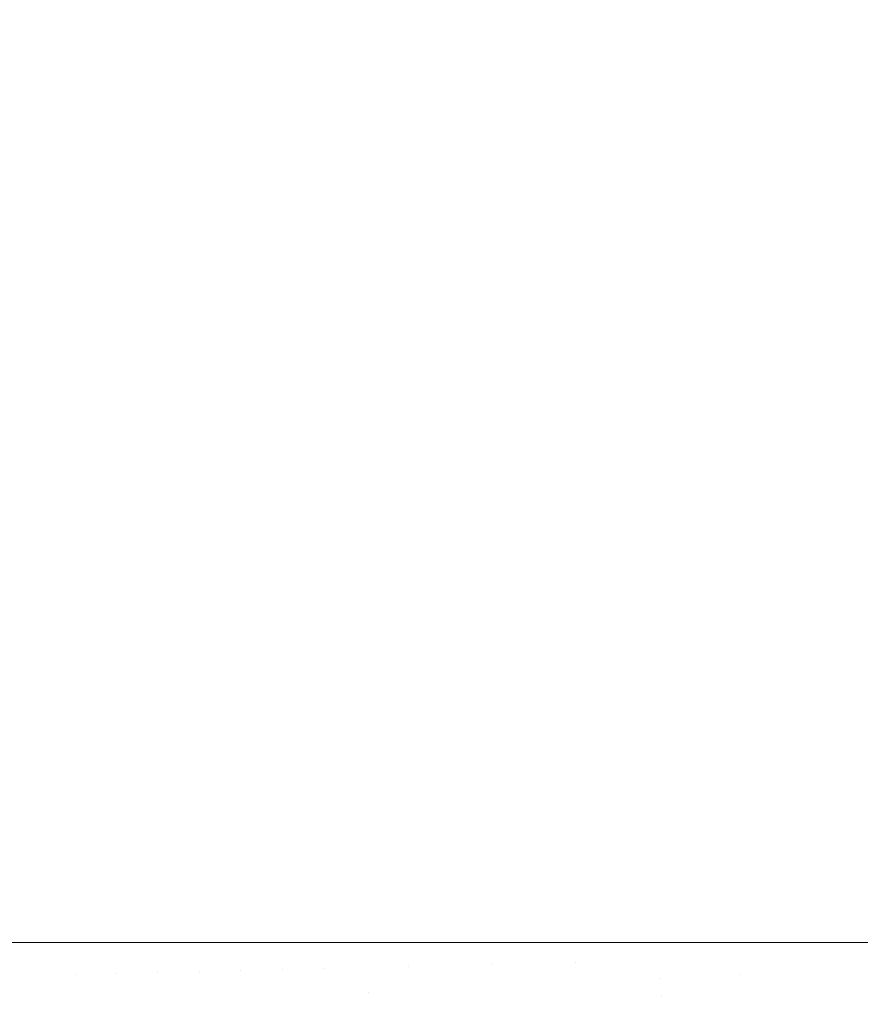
# Model space of a CAD drawing. Header units: centimetres. Extents: x -35.1 to 36.2, y 4.2 to 6.
# Tile 38 of 256: x -35.0476 to -34.9933, y 4.2961 to 4.3597. Entities that reach past the tile are written whole.
import ezdxf

# ---------------------------------------------------------------- set-up
doc = ezdxf.new("R2010")
doc.units = ezdxf.units.CM
doc.header["$LTSCALE"] = 2.54
doc.layers.add('Lucido design-1', color=7, linetype='Continuous')

# ---------------------------------------------------------------- blocks, each defined once
blk = doc.blocks.new('Gruppo-4-1')
at = {"color": 7, "linetype": 'Continuous', "lineweight": 9}
for points, invisible_edges in [([(-35.050667, 5.900089, -2313.094631), (-35.046461, 5.900089, -2313.097497), (-35.046461, 4.300089, -2313.097497), (-35.049254, 4.300089, -2313.095594)], 10), ([(-35.049254, 4.300089, -2312.348746), (-35.046461, 4.300089, -2312.346843), (-35.046461, 5.900089, -2312.346843), (-35.049254, 5.900089, -2312.348746)], 10), ([(-35.044039, 5.900089, -2312.34533), (-35.046461, 5.900089, -2312.346843), (-35.046461, 4.300089, -2312.346843), (-35.044039, 4.300089, -2312.34533)], 10), ([(-35.044039, 4.300089, -2313.099009), (-35.046461, 4.300089, -2313.097497), (-35.046461, 5.900089, -2313.097497), (-35.044039, 5.900089, -2313.099009)], 10), ([(-35.044039, 4.300089, -2312.34533), (-35.041997, 4.300089, -2312.344055), (-35.041997, 5.900089, -2312.344055), (-35.044039, 5.900089, -2312.34533)], 10), ([(-35.044039, 5.900089, -2313.099009), (-35.041997, 5.900089, -2313.100285), (-35.041997, 4.300089, -2313.100285), (-35.044039, 4.300089, -2313.099009)], 10), ([(-35.038728, 5.900089, -2312.342192), (-35.041997, 5.900089, -2312.344055), (-35.041997, 4.300089, -2312.344055), (-35.038728, 4.300089, -2312.342192)], 10), ([(-35.041997, 5.900089, -2313.100285), (-35.037094, 5.900089, -2313.103079), (-35.037094, 4.300089, -2313.103079), (-35.041401, 4.300089, -2313.100625)], 10), ([(-35.041401, 4.300089, -2313.100625), (-35.041997, 4.300089, -2313.100285), (-35.041997, 5.900089, -2313.100285)], 10), ([(-35.038728, 4.300089, -2312.342192), (-35.037094, 4.300089, -2312.341261), (-35.037094, 5.900089, -2312.341261), (-35.038728, 5.900089, -2312.342192)], 10), ([(-35.036049, 5.900089, -2312.340721), (-35.037094, 5.900089, -2312.341261), (-35.037094, 4.300089, -2312.341261), (-35.036049, 4.300089, -2312.340721)], 10), ([(-35.037094, 5.900089, -2313.103079), (-35.032102, 5.900089, -2313.105662), (-35.032102, 4.300089, -2313.105662), (-35.036049, 4.300089, -2313.103619)], 10), ([(-35.036049, 4.300089, -2313.103619), (-35.037094, 4.300089, -2313.103079), (-35.037094, 5.900089, -2313.103079)], 10), ([(-35.033352, 5.900089, -2312.339325), (-35.036049, 5.900089, -2312.340721), (-35.036049, 4.300089, -2312.340721), (-35.033352, 4.300089, -2312.339325)], 10), ([(-35.033352, 4.300089, -2312.339325), (-35.032102, 4.300089, -2312.338678), (-35.032102, 5.900089, -2312.338678), (-35.033352, 5.900089, -2312.339325)], 10), ([(-35.030646, 5.900089, -2312.337996), (-35.032102, 5.900089, -2312.338678), (-35.032102, 4.300089, -2312.338678), (-35.030646, 4.300089, -2312.337996)], 10), ([(-35.032102, 5.900089, -2313.105662), (-35.026847, 5.900089, -2313.108123), (-35.026847, 4.300089, -2313.108123), (-35.030646, 4.300089, -2313.106344)], 10), ([(-35.030646, 4.300089, -2313.106344), (-35.032102, 4.300089, -2313.105662), (-35.032102, 5.900089, -2313.105662)], 10), ([(-35.030646, 4.300089, -2312.337996), (-35.027936, 4.300089, -2312.336727), (-35.027936, 5.900089, -2312.336727), (-35.030646, 5.900089, -2312.337996)], 10), ([(-35.027936, 4.300089, -2312.336727), (-35.026847, 4.300089, -2312.336217), (-35.026847, 5.900089, -2312.336217), (-35.027936, 5.900089, -2312.336727)], 10), ([(-35.022506, 5.900089, -2312.33439), (-35.026847, 5.900089, -2312.336217), (-35.026847, 4.300089, -2312.336217), (-35.022506, 4.300089, -2312.33439)], 10), ([(-35.026847, 5.900089, -2313.108123), (-35.021337, 5.900089, -2313.110442), (-35.021337, 4.300089, -2313.110442), (-35.022506, 4.300089, -2313.10995)], 10), ([(-35.022506, 4.300089, -2313.10995), (-35.026847, 4.300089, -2313.108123), (-35.026847, 5.900089, -2313.108123)], 10), ([(-35.022506, 4.300089, -2312.33439), (-35.021337, 4.300089, -2312.333898), (-35.021337, 5.900089, -2312.333898), (-35.022506, 5.900089, -2312.33439)], 10), ([(-35.017088, 5.900089, -2312.332304), (-35.021337, 5.900089, -2312.333898), (-35.021337, 4.300089, -2312.333898), (-35.017088, 4.300089, -2312.332304)], 10), ([(-35.021337, 4.300089, -2313.110442), (-35.021337, 5.900089, -2313.110442), (-35.015581, 5.900089, -2313.112601), (-35.015581, 4.300089, -2313.112601)], 5), ([(-35.017088, 4.300089, -2312.332304), (-35.015581, 4.300089, -2312.331739), (-35.015581, 5.900089, -2312.331739), (-35.017088, 5.900089, -2312.332304)], 10), ([(-35.011703, 5.900089, -2312.330456), (-35.015581, 5.900089, -2312.331739), (-35.015581, 4.300089, -2312.331739), (-35.011703, 4.300089, -2312.330456)], 10), ([(-35.011703, 4.300089, -2313.113884), (-35.015581, 4.300089, -2313.112601), (-35.015581, 5.900089, -2313.112601), (-35.011703, 5.900089, -2313.113884)], 10), ([(-35.011703, 4.300089, -2312.330456), (-35.009588, 4.300089, -2312.329757), (-35.009588, 5.900089, -2312.329757), (-35.011703, 5.900089, -2312.330456)], 10), ([(-35.011703, 5.900089, -2313.113884), (-35.009588, 5.900089, -2313.114583), (-35.009588, 4.300089, -2313.114583), (-35.011703, 4.300089, -2313.113884)], 10), ([(-35.006371, 5.900089, -2312.328832), (-35.009588, 5.900089, -2312.329757), (-35.009588, 4.300089, -2312.329757), (-35.006371, 4.300089, -2312.328832)], 10), ([(-35.006371, 4.300089, -2313.115508), (-35.009588, 4.300089, -2313.114583), (-35.009588, 5.900089, -2313.114583), (-35.006371, 5.900089, -2313.115508)], 10), ([(-35.006371, 4.300089, -2312.328832), (-35.003375, 4.300089, -2312.32797), (-35.003375, 5.900089, -2312.32797), (-35.006371, 5.900089, -2312.328832)], 10), ([(-35.006371, 5.900089, -2313.115508), (-35.003375, 5.900089, -2313.116369), (-35.003375, 4.300089, -2313.116369), (-35.006371, 4.300089, -2313.115508)], 10), ([(-35.001109, 5.900089, -2312.327415), (-35.003375, 5.900089, -2312.32797), (-35.003375, 4.300089, -2312.32797), (-35.001109, 4.300089, -2312.327415)], 10), ([(-35.001109, 4.300089, -2313.116925), (-35.003375, 4.300089, -2313.116369), (-35.003375, 5.900089, -2313.116369), (-35.001109, 5.900089, -2313.116925)], 10), ([(-35.001109, 4.300089, -2312.327415), (-34.99696, 4.300089, -2312.326397), (-34.99696, 5.900089, -2312.326397), (-35.001109, 5.900089, -2312.327415)], 10), ([(-35.001109, 5.900089, -2313.116925), (-34.99696, 5.900089, -2313.117943), (-34.99696, 4.300089, -2313.117943), (-35.001109, 4.300089, -2313.116925)], 10), ([(-34.99593, 5.900089, -2312.326187), (-34.99696, 5.900089, -2312.326397), (-34.99696, 4.300089, -2312.326397), (-34.99593, 4.300089, -2312.326187)], 10), ([(-34.990844, 4.300089, -2313.11919), (-34.99696, 4.300089, -2313.117943), (-34.99696, 5.900089, -2313.117943), (-34.990844, 5.900089, -2313.11919)], 10), ([(-34.990844, 5.900089, -2312.32515), (-34.99593, 5.900089, -2312.326187), (-34.99593, 4.300089, -2312.326187), (-34.990844, 4.300089, -2312.32515)], 10), ([(-35.046461, 4.300089, -2312.346843), (-35.049254, 4.300089, -2312.348746), (-35.049221, 4.297935, -2312.348727), (-35.04663, 4.297996, -2312.346983)], 14), ([(-35.04663, 4.297996, -2313.097357), (-35.049221, 4.297935, -2313.095613), (-35.049254, 4.300089, -2313.095594), (-35.046461, 4.300089, -2313.097497)], 11), ([(-35.046461, 4.300089, -2312.346843), (-35.04663, 4.297996, -2312.346983), (-35.04401, 4.298058, -2312.345308)], 11), ([(-35.04401, 4.298058, -2313.099031), (-35.04663, 4.297996, -2313.097357), (-35.046461, 4.300089, -2313.097497)], 11), ([(-35.04401, 4.298058, -2312.345308), (-35.044039, 4.300089, -2312.34533), (-35.046461, 4.300089, -2312.346843)], 9), ([(-35.046461, 4.300089, -2313.097497), (-35.044039, 4.300089, -2313.099009), (-35.04401, 4.298058, -2313.099031)], 10), ([(-35.041997, 4.300089, -2312.344055), (-35.044039, 4.300089, -2312.34533), (-35.04401, 4.298058, -2312.345308)], 10), ([(-35.04401, 4.298058, -2313.099031), (-35.044039, 4.300089, -2313.099009), (-35.041997, 4.300089, -2313.100285)], 9), ([(-35.04401, 4.298058, -2312.345308), (-35.041365, 4.298121, -2312.343704), (-35.041997, 4.300089, -2312.344055)], 11), ([(-35.041997, 4.300089, -2313.100285), (-35.041365, 4.298121, -2313.100635), (-35.04401, 4.298058, -2313.099031)], 11), ([(-35.041365, 4.298121, -2312.343704), (-35.0387, 4.298184, -2312.34217), (-35.038728, 4.300089, -2312.342192), (-35.041997, 4.300089, -2312.344055)], 11), ([(-35.041997, 4.300089, -2313.100285), (-35.041401, 4.300089, -2313.100625), (-35.041365, 4.298121, -2313.100635)], 10), ([(-35.041401, 4.300089, -2313.100625), (-35.037094, 4.300089, -2313.103079), (-35.0387, 4.298184, -2313.10217), (-35.041365, 4.298121, -2313.100635)], 14), ([(-35.037094, 4.300089, -2312.341261), (-35.038728, 4.300089, -2312.342192), (-35.0387, 4.298184, -2312.34217)], 10), ([(-35.0387, 4.298184, -2312.34217), (-35.036018, 4.298248, -2312.340704), (-35.037094, 4.300089, -2312.341261)], 11), ([(-35.036018, 4.298248, -2313.103636), (-35.0387, 4.298184, -2313.10217), (-35.037094, 4.300089, -2313.103079)], 11), ([(-35.036018, 4.298248, -2312.340704), (-35.036049, 4.300089, -2312.340721), (-35.037094, 4.300089, -2312.341261)], 9), ([(-35.037094, 4.300089, -2313.103079), (-35.036049, 4.300089, -2313.103619), (-35.036018, 4.298248, -2313.103636)], 10), ([(-35.036018, 4.298248, -2312.340704), (-35.033323, 4.298312, -2312.339306), (-35.033352, 4.300089, -2312.339325), (-35.036049, 4.300089, -2312.340721)], 11), ([(-35.036049, 4.300089, -2313.103619), (-35.032102, 4.300089, -2313.105662), (-35.033323, 4.298312, -2313.105034), (-35.036018, 4.298248, -2313.103636)], 14), ([(-35.032102, 4.300089, -2312.338678), (-35.033352, 4.300089, -2312.339325), (-35.033323, 4.298312, -2312.339306)], 10), ([(-35.032102, 4.300089, -2312.338678), (-35.033323, 4.298312, -2312.339306), (-35.030619, 4.298376, -2312.337975)], 11), ([(-35.030619, 4.298376, -2313.106365), (-35.033323, 4.298312, -2313.105034), (-35.032102, 4.300089, -2313.105662)], 11), ([(-35.030619, 4.298376, -2312.337975), (-35.030646, 4.300089, -2312.337996), (-35.032102, 4.300089, -2312.338678)], 9), ([(-35.032102, 4.300089, -2313.105662), (-35.030646, 4.300089, -2313.106344), (-35.030619, 4.298376, -2313.106365)], 10), ([(-35.030619, 4.298376, -2312.337975), (-35.027909, 4.298441, -2312.33671), (-35.027936, 4.300089, -2312.336727), (-35.030646, 4.300089, -2312.337996)], 11), ([(-35.030646, 4.300089, -2313.106344), (-35.026847, 4.300089, -2313.108123), (-35.027909, 4.298441, -2313.10763), (-35.030619, 4.298376, -2313.106365)], 14), ([(-35.026847, 4.300089, -2312.336217), (-35.027936, 4.300089, -2312.336727), (-35.027909, 4.298441, -2312.33671)], 10), ([(-35.026847, 4.300089, -2312.336217), (-35.027909, 4.298441, -2312.33671), (-35.022482, 4.298569, -2312.334372)], 11), ([(-35.022482, 4.298569, -2313.109968), (-35.027909, 4.298441, -2313.10763), (-35.026847, 4.300089, -2313.108123)], 11), ([(-35.022482, 4.298569, -2312.334372), (-35.022506, 4.300089, -2312.33439), (-35.026847, 4.300089, -2312.336217)], 9), ([(-35.026847, 4.300089, -2313.108123), (-35.022506, 4.300089, -2313.10995), (-35.022482, 4.298569, -2313.109968)], 10), ([(-35.021337, 4.300089, -2312.333898), (-35.022506, 4.300089, -2312.33439), (-35.022482, 4.298569, -2312.334372)], 10), ([(-35.022482, 4.298569, -2313.109968), (-35.022506, 4.300089, -2313.10995), (-35.021337, 4.300089, -2313.110442)], 9), ([(-35.021337, 4.300089, -2312.333898), (-35.022482, 4.298569, -2312.334372), (-35.017067, 4.298698, -2312.332282)], 11), ([(-35.017067, 4.298698, -2313.112058), (-35.022482, 4.298569, -2313.109968), (-35.021337, 4.300089, -2313.110442)], 11), ([(-35.017067, 4.298698, -2312.332282), (-35.017088, 4.300089, -2312.332304), (-35.021337, 4.300089, -2312.333898)], 9), ([(-35.021337, 4.300089, -2313.110442), (-35.015581, 4.300089, -2313.112601), (-35.017067, 4.298698, -2313.112058)], 10), ([(-35.015581, 4.300089, -2312.331739), (-35.017088, 4.300089, -2312.332304), (-35.017067, 4.298698, -2312.332282)], 10), ([(-35.015581, 4.300089, -2312.331739), (-35.017067, 4.298698, -2312.332282), (-35.011686, 4.298826, -2312.330429)], 11), ([(-35.011686, 4.298826, -2313.113911), (-35.017067, 4.298698, -2313.112058), (-35.015581, 4.300089, -2313.112601)], 11), ([(-35.011686, 4.298826, -2312.330429), (-35.011703, 4.300089, -2312.330456), (-35.015581, 4.300089, -2312.331739)], 9), ([(-35.015581, 4.300089, -2313.112601), (-35.011703, 4.300089, -2313.113884), (-35.011686, 4.298826, -2313.113911)], 10), ([(-35.009588, 4.300089, -2312.329757), (-35.011703, 4.300089, -2312.330456), (-35.011686, 4.298826, -2312.330429)], 10), ([(-35.011686, 4.298826, -2313.113911), (-35.011703, 4.300089, -2313.113884), (-35.009588, 4.300089, -2313.114583)], 9), ([(-35.011686, 4.298826, -2312.330429), (-35.011602, 4.297524, -2312.330429), (-35.009588, 4.300089, -2312.329757)], 11), ([(-35.009588, 4.300089, -2313.114583), (-35.011602, 4.297524, -2313.113911), (-35.011686, 4.298826, -2313.113911)], 11), ([(-35.009588, 4.300089, -2312.329757), (-35.011602, 4.297524, -2312.330429), (-35.00628, 4.297781, -2312.328801)], 11), ([(-35.00628, 4.297781, -2313.115539), (-35.011602, 4.297524, -2313.113911), (-35.009588, 4.300089, -2313.114583)], 11), ([(-35.00628, 4.297781, -2312.328801), (-35.006371, 4.300089, -2312.328832), (-35.009588, 4.300089, -2312.329757)], 9), ([(-35.009588, 4.300089, -2313.114583), (-35.006371, 4.300089, -2313.115508), (-35.00628, 4.297781, -2313.115539)], 10), ([(-35.003375, 4.300089, -2312.32797), (-35.006371, 4.300089, -2312.328832), (-35.00628, 4.297781, -2312.328801)], 10), ([(-35.00628, 4.297781, -2313.115539), (-35.006371, 4.300089, -2313.115508), (-35.003375, 4.300089, -2313.116369)], 9), ([(-35.00628, 4.297781, -2312.328801), (-35.001027, 4.298034, -2312.327386), (-35.003375, 4.300089, -2312.32797)], 11), ([(-35.003375, 4.300089, -2313.116369), (-35.001027, 4.298034, -2313.116954), (-35.00628, 4.297781, -2313.115539)], 11), ([(-35.001027, 4.298034, -2312.327386), (-35.001109, 4.300089, -2312.327415), (-35.003375, 4.300089, -2312.32797)], 9), ([(-35.003375, 4.300089, -2313.116369), (-35.001109, 4.300089, -2313.116925), (-35.001027, 4.298034, -2313.116954)], 10), ([(-34.99696, 4.300089, -2312.326397), (-35.001109, 4.300089, -2312.327415), (-35.001027, 4.298034, -2312.327386)], 10), ([(-35.001027, 4.298034, -2313.116954), (-35.001109, 4.300089, -2313.116925), (-34.99696, 4.300089, -2313.117943)], 9), ([(-35.001027, 4.298034, -2312.327386), (-34.995856, 4.298284, -2312.32617), (-34.99696, 4.300089, -2312.326397)], 11), ([(-34.99696, 4.300089, -2313.117943), (-34.995856, 4.298284, -2313.11817), (-35.001027, 4.298034, -2313.116954)], 11), ([(-34.995856, 4.298284, -2312.32617), (-34.99593, 4.300089, -2312.326187), (-34.99696, 4.300089, -2312.326397)], 9), ([(-34.995856, 4.298284, -2313.11817), (-34.99696, 4.300089, -2313.117943), (-34.990844, 4.300089, -2313.11919), (-34.990778, 4.298529, -2313.119198)], 13), ([(-34.990778, 4.298529, -2312.325141), (-34.990844, 4.300089, -2312.32515), (-34.99593, 4.300089, -2312.326187), (-34.995856, 4.298284, -2312.32617)], 13), ([(-35.022482, 4.298569, -2312.334372), (-35.022381, 4.297003, -2312.334372), (-35.016975, 4.297265, -2312.332282), (-35.017067, 4.298698, -2312.332282)], 15), ([(-35.017067, 4.298698, -2313.112058), (-35.016975, 4.297265, -2313.112058), (-35.022381, 4.297003, -2313.109968), (-35.022482, 4.298569, -2313.109968)], 15), ([(-35.017067, 4.298698, -2312.332282), (-35.016975, 4.297265, -2312.332282), (-35.011602, 4.297524, -2312.330429), (-35.011686, 4.298826, -2312.330429)], 15), ([(-35.011686, 4.298826, -2313.113911), (-35.011602, 4.297524, -2313.113911), (-35.016975, 4.297265, -2313.112058), (-35.017067, 4.298698, -2313.112058)], 15), ([(-35.04663, 4.297996, -2312.346983), (-35.049221, 4.297935, -2312.348727), (-35.049078, 4.295715, -2312.348727), (-35.046491, 4.295839, -2312.346983)], 15), ([(-35.046491, 4.295839, -2313.097357), (-35.049078, 4.295715, -2313.095613), (-35.049221, 4.297935, -2313.095613), (-35.04663, 4.297996, -2313.097357)], 15), ([(-35.046491, 4.295839, -2312.346983), (-35.043875, 4.295966, -2312.345308), (-35.04401, 4.298058, -2312.345308), (-35.04663, 4.297996, -2312.346983)], 15), ([(-35.04663, 4.297996, -2313.097357), (-35.04401, 4.298058, -2313.099031), (-35.043875, 4.295966, -2313.099031), (-35.046491, 4.295839, -2313.097357)], 15), ([(-35.041365, 4.298121, -2312.343704), (-35.04401, 4.298058, -2312.345308), (-35.043875, 4.295966, -2312.345308), (-35.041235, 4.296093, -2312.343704)], 15), ([(-35.041235, 4.296093, -2313.100635), (-35.043875, 4.295966, -2313.099031), (-35.04401, 4.298058, -2313.099031), (-35.041365, 4.298121, -2313.100635)], 15), ([(-35.041235, 4.296093, -2312.343704), (-35.038574, 4.296222, -2312.34217), (-35.0387, 4.298184, -2312.34217), (-35.041365, 4.298121, -2312.343704)], 15), ([(-35.041365, 4.298121, -2313.100635), (-35.0387, 4.298184, -2313.10217), (-35.038574, 4.296222, -2313.10217), (-35.041235, 4.296093, -2313.100635)], 15), ([(-35.036018, 4.298248, -2312.340704), (-35.0387, 4.298184, -2312.34217), (-35.038574, 4.296222, -2312.34217), (-35.035896, 4.296351, -2312.340704)], 15), ([(-35.035896, 4.296351, -2313.103636), (-35.038574, 4.296222, -2313.10217), (-35.0387, 4.298184, -2313.10217), (-35.036018, 4.298248, -2313.103636)], 15), ([(-35.035896, 4.296351, -2312.340704), (-35.033205, 4.296481, -2312.339306), (-35.033323, 4.298312, -2312.339306), (-35.036018, 4.298248, -2312.340704)], 15), ([(-35.036018, 4.298248, -2313.103636), (-35.033323, 4.298312, -2313.105034), (-35.033205, 4.296481, -2313.105034), (-35.035896, 4.296351, -2313.103636)], 15), ([(-35.030619, 4.298376, -2312.337975), (-35.033323, 4.298312, -2312.339306), (-35.033205, 4.296481, -2312.339306), (-35.030505, 4.296611, -2312.337975)], 15), ([(-35.030505, 4.296611, -2313.106365), (-35.033205, 4.296481, -2313.105034), (-35.033323, 4.298312, -2313.105034), (-35.030619, 4.298376, -2313.106365)], 15), ([(-35.030505, 4.296611, -2312.337975), (-35.027799, 4.296742, -2312.33671), (-35.027909, 4.298441, -2312.33671), (-35.030619, 4.298376, -2312.337975)], 15), ([(-35.030619, 4.298376, -2313.106365), (-35.027909, 4.298441, -2313.10763), (-35.027799, 4.296742, -2313.10763), (-35.030505, 4.296611, -2313.106365)], 15), ([(-35.022482, 4.298569, -2312.334372), (-35.027909, 4.298441, -2312.33671), (-35.02509, 4.296873, -2312.335509)], 11), ([(-35.02509, 4.296873, -2313.108831), (-35.027909, 4.298441, -2313.10763), (-35.022482, 4.298569, -2313.109968)], 11), ([(-35.027909, 4.298441, -2312.33671), (-35.027799, 4.296742, -2312.33671), (-35.02509, 4.296873, -2312.335509)], 11), ([(-35.02509, 4.296873, -2313.108831), (-35.027799, 4.296742, -2313.10763), (-35.027909, 4.298441, -2313.10763)], 11), ([(-35.02509, 4.296873, -2312.335509), (-35.022381, 4.297003, -2312.334372), (-35.022482, 4.298569, -2312.334372)], 11), ([(-35.022482, 4.298569, -2313.109968), (-35.022381, 4.297003, -2313.109968), (-35.02509, 4.296873, -2313.108831)], 11), ([(-35.001027, 4.298034, -2312.327386), (-35.00628, 4.297781, -2312.328801), (-35.006149, 4.296575, -2312.328801)], 11), ([(-35.006149, 4.296575, -2313.115539), (-35.00628, 4.297781, -2313.115539), (-35.001027, 4.298034, -2313.116954)], 11), ([(-35.006149, 4.296575, -2312.328801), (-35.005956, 4.295335, -2312.328801), (-35.000738, 4.295858, -2312.327386), (-35.001027, 4.298034, -2312.327386)], 15), ([(-35.001027, 4.298034, -2313.116954), (-35.000738, 4.295858, -2313.116954), (-35.005956, 4.295335, -2313.115539), (-35.006149, 4.296575, -2313.115539)], 15), ([(-35.000738, 4.295858, -2312.327386), (-34.995602, 4.296372, -2312.32617), (-34.995856, 4.298284, -2312.32617), (-35.001027, 4.298034, -2312.327386)], 15), ([(-35.001027, 4.298034, -2313.116954), (-34.995856, 4.298284, -2313.11817), (-34.995602, 4.296372, -2313.11817), (-35.000738, 4.295858, -2313.116954)], 15), ([(-34.995856, 4.298284, -2312.32617), (-34.995602, 4.296372, -2312.32617), (-34.990559, 4.296877, -2312.325141), (-34.990778, 4.298529, -2312.325141)], 15), ([(-34.990778, 4.298529, -2313.119198), (-34.990559, 4.296877, -2313.119198), (-34.995602, 4.296372, -2313.11817), (-34.995856, 4.298284, -2313.11817)], 15), ([(-35.011455, 4.296184, -2312.330429), (-35.011602, 4.297524, -2312.330429), (-35.016975, 4.297265, -2312.332282), (-35.016814, 4.295789, -2312.332282)], 15), ([(-35.016814, 4.295789, -2313.112058), (-35.016975, 4.297265, -2313.112058), (-35.011602, 4.297524, -2313.113911), (-35.011455, 4.296184, -2313.113911)], 15), ([(-35.006149, 4.296575, -2312.328801), (-35.00628, 4.297781, -2312.328801), (-35.011602, 4.297524, -2312.330429), (-35.011455, 4.296184, -2312.330429)], 15), ([(-35.011455, 4.296184, -2313.113911), (-35.011602, 4.297524, -2313.113911), (-35.00628, 4.297781, -2313.115539), (-35.006149, 4.296575, -2313.115539)], 15), ([(-35.030307, 4.294794, -2312.337975), (-35.027608, 4.294993, -2312.33671), (-35.027799, 4.296742, -2312.33671), (-35.030505, 4.296611, -2312.337975)], 15), ([(-35.030505, 4.296611, -2313.106365), (-35.027799, 4.296742, -2313.10763), (-35.027608, 4.294993, -2313.10763), (-35.030307, 4.294794, -2313.106365)], 15), ([(-35.02509, 4.296873, -2312.335509), (-35.027799, 4.296742, -2312.33671), (-35.027608, 4.294993, -2312.33671), (-35.024907, 4.295192, -2312.335509)], 15), ([(-35.024907, 4.295192, -2313.108831), (-35.027608, 4.294993, -2313.10763), (-35.027799, 4.296742, -2313.10763), (-35.02509, 4.296873, -2313.108831)], 15), ([(-35.024907, 4.295192, -2312.335509), (-35.022205, 4.295392, -2312.334372), (-35.022381, 4.297003, -2312.334372), (-35.02509, 4.296873, -2312.335509)], 15), ([(-35.02509, 4.296873, -2313.108831), (-35.022381, 4.297003, -2313.109968), (-35.022205, 4.295392, -2313.109968), (-35.024907, 4.295192, -2313.108831)], 15), ([(-35.016814, 4.295789, -2312.332282), (-35.016975, 4.297265, -2312.332282), (-35.022381, 4.297003, -2312.334372), (-35.022205, 4.295392, -2312.334372)], 15), ([(-35.022205, 4.295392, -2313.109968), (-35.022381, 4.297003, -2313.109968), (-35.016975, 4.297265, -2313.112058), (-35.016814, 4.295789, -2313.112058)], 15), ([(-34.99016, 4.295136, -2312.325141), (-34.990559, 4.296877, -2312.325141), (-34.995602, 4.296372, -2312.32617), (-34.995141, 4.294357, -2312.32617)], 15), ([(-34.995141, 4.294357, -2313.11817), (-34.995602, 4.296372, -2313.11817), (-34.990559, 4.296877, -2313.119198), (-34.99016, 4.295136, -2313.119198)], 15), ([(-35.038476, 4.295219, -2312.34217), (-35.038574, 4.296222, -2312.34217), (-35.041235, 4.296093, -2312.343704), (-35.041007, 4.294006, -2312.343704)], 15), ([(-35.041235, 4.296093, -2313.100635), (-35.038574, 4.296222, -2313.10217), (-35.038353, 4.294201, -2313.10217), (-35.041007, 4.294006, -2313.100635)], 15), ([(-35.035896, 4.296351, -2312.340704), (-35.038574, 4.296222, -2312.34217), (-35.038476, 4.295219, -2312.34217), (-35.035801, 4.295381, -2312.340704)], 15), ([(-35.035683, 4.294398, -2313.103636), (-35.038353, 4.294201, -2313.10217), (-35.038574, 4.296222, -2313.10217), (-35.035896, 4.296351, -2313.103636)], 15), ([(-35.035801, 4.295381, -2312.340704), (-35.033114, 4.295545, -2312.339306), (-35.033205, 4.296481, -2312.339306), (-35.035896, 4.296351, -2312.340704)], 15), ([(-35.035896, 4.296351, -2313.103636), (-35.033205, 4.296481, -2313.105034), (-35.033, 4.294596, -2313.105034), (-35.035683, 4.294398, -2313.103636)], 15), ([(-35.030505, 4.296611, -2312.337975), (-35.033205, 4.296481, -2312.339306), (-35.033114, 4.295545, -2312.339306)], 11), ([(-35.030307, 4.294794, -2313.106365), (-35.033, 4.294596, -2313.105034), (-35.033205, 4.296481, -2313.105034), (-35.030505, 4.296611, -2313.106365)], 15), ([(-35.033114, 4.295545, -2312.339306), (-35.033, 4.294596, -2312.339306), (-35.030307, 4.294794, -2312.337975), (-35.030505, 4.296611, -2312.337975)], 15), ([(-35.016814, 4.295789, -2312.332282), (-35.016578, 4.294272, -2312.332282), (-35.011241, 4.294806, -2312.330429), (-35.011455, 4.296184, -2312.330429)], 15), ([(-35.011455, 4.296184, -2313.113911), (-35.011241, 4.294806, -2313.113911), (-35.016578, 4.294272, -2313.112058), (-35.016814, 4.295789, -2313.112058)], 15), ([(-35.011455, 4.296184, -2312.330429), (-35.011241, 4.294806, -2312.330429), (-35.005956, 4.295335, -2312.328801), (-35.006149, 4.296575, -2312.328801)], 15), ([(-35.006149, 4.296575, -2313.115539), (-35.005956, 4.295335, -2313.115539), (-35.011241, 4.294806, -2313.113911), (-35.011455, 4.296184, -2313.113911)], 15), ([(-35.000213, 4.293564, -2312.327386), (-34.995141, 4.294357, -2312.32617), (-34.995602, 4.296372, -2312.32617), (-35.000738, 4.295858, -2312.327386)], 15), ([(-35.000738, 4.295858, -2313.116954), (-34.995602, 4.296372, -2313.11817), (-34.995141, 4.294357, -2313.11817), (-35.000213, 4.293564, -2313.116954)], 15)]:
    blk.add_3dface(points, dxfattribs=dict(at, invisible_edges=invisible_edges))

msp = doc.modelspace()

# ---------------------------------------------------------------- block references
at = {"layer": 'Lucido design-1', "color": 7}
msp.add_blockref('Gruppo-4-1', (0, 0), dxfattribs=at)

doc.saveas('drawing.dxf')
